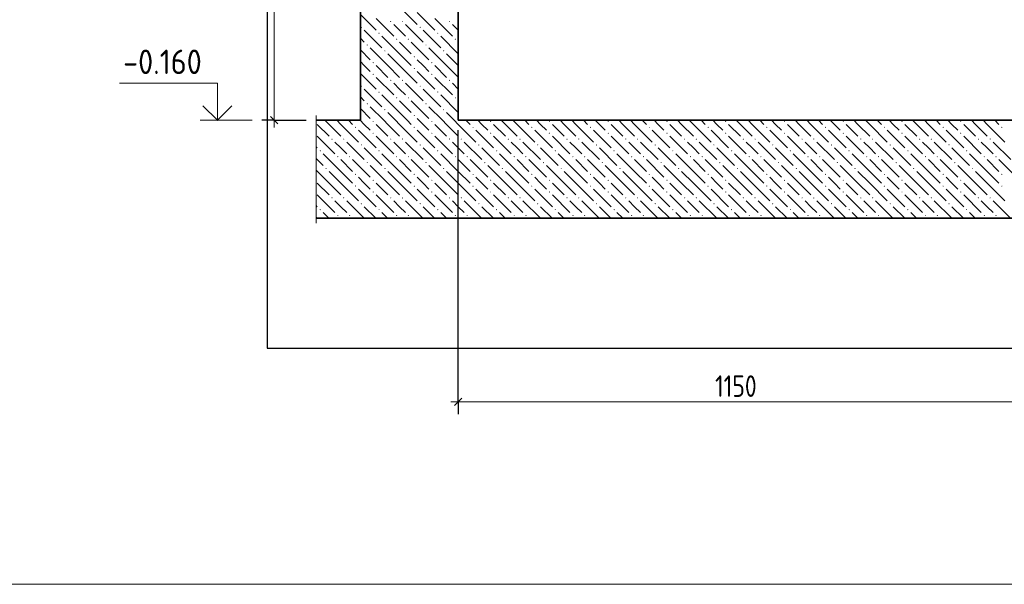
# Model space of a CAD drawing. Header units: millimetres. Extents: x 0 to 21000, y -5 to 14850.
# Tile 6 of 18: x 8429 to 13456, y 6187 to 9068. Entities that reach past the tile are written whole.
import ezdxf

# ---------------------------------------------------------------- set-up
doc = ezdxf.new("R2010")
doc.units = ezdxf.units.MM
doc.layers.add('Standard', color=7, linetype='Continuous', lineweight=25)
doc.layers.add('Размерная линия_ общее', color=7, linetype='Continuous', lineweight=13)
doc.layers.add('ЖБ Перекрытие верхний уровень', color=7, linetype='Continuous', lineweight=25, true_color=0xe0e0ff)
doc.layers.add('ЖБ Стена верхний уровень', color=7, linetype='Continuous', lineweight=25, true_color=0x006e00)
doc.layers.add('Размерная выноска', color=7, linetype='Continuous')
doc.styles.add('ISOCPEUR', font='txt')

msp = doc.modelspace()

# ---------------------------------------------------------------- hatches: boundary and pattern name
at = {"layer": 'ЖБ Перекрытие верхний уровень', "linetype": 'Continuous', "lineweight": 18, "transparency": 33554687}
for points in [[(10230.1, 8548.7), (10233.3, 8551.9), (10236.6, 8548.7), (10233.3, 8545.4)], [(10530.1, 8548.7), (10533.3, 8551.9), (10536.6, 8548.7), (10533.3, 8545.4)], [(10830.1, 8548.7), (10833.3, 8551.9), (10836.6, 8548.7), (10833.3, 8545.4)], [(11130.1, 8548.7), (11133.3, 8551.9), (11136.6, 8548.7), (11133.3, 8545.4)], [(11430.1, 8548.7), (11433.3, 8551.9), (11436.6, 8548.7), (11433.3, 8545.4)], [(11730.1, 8548.7), (11733.3, 8551.9), (11736.6, 8548.7), (11733.3, 8545.4)], [(12030.1, 8548.7), (12033.3, 8551.9), (12036.6, 8548.7), (12033.3, 8545.4)], [(12330.1, 8548.7), (12333.3, 8551.9), (12336.6, 8548.7), (12333.3, 8545.4)], [(12630.1, 8548.7), (12633.3, 8551.9), (12636.6, 8548.7), (12633.3, 8545.4)], [(12930.1, 8548.7), (12933.3, 8551.9), (12936.6, 8548.7), (12933.3, 8545.4)], [(13230.1, 8548.7), (13233.3, 8551.9), (13236.6, 8548.7), (13233.3, 8545.4)], [(10140.1, 8518.7), (10143.3, 8521.9), (10146.6, 8518.7), (10143.3, 8515.4)], [(10440.1, 8518.7), (10443.3, 8521.9), (10446.6, 8518.7), (10443.3, 8515.4)], [(10740.1, 8518.7), (10743.3, 8521.9), (10746.6, 8518.7), (10743.3, 8515.4)], [(11040.1, 8518.7), (11043.3, 8521.9), (11046.6, 8518.7), (11043.3, 8515.4)], [(11340.1, 8518.7), (11343.3, 8521.9), (11346.6, 8518.7), (11343.3, 8515.4)], [(11640.1, 8518.7), (11643.3, 8521.9), (11646.6, 8518.7), (11643.3, 8515.4)], [(11940.1, 8518.7), (11943.3, 8521.9), (11946.6, 8518.7), (11943.3, 8515.4)], [(12240.1, 8518.7), (12243.3, 8521.9), (12246.6, 8518.7), (12243.3, 8515.4)], [(12540.1, 8518.7), (12543.3, 8521.9), (12546.6, 8518.7), (12543.3, 8515.4)], [(12840.1, 8518.7), (12843.3, 8521.9), (12846.6, 8518.7), (12843.3, 8515.4)], [(13140.1, 8518.7), (13143.3, 8521.9), (13146.6, 8518.7), (13143.3, 8515.4)], [(13440.1, 8518.7), (13443.3, 8521.9), (13446.6, 8518.7), (13443.3, 8515.4)], [(10020.1, 8458.7), (10023.3, 8461.9), (10026.6, 8458.7), (10023.3, 8455.4)], [(10080.1, 8458.7), (10083.3, 8461.9), (10086.6, 8458.7), (10083.3, 8455.4)], [(10230.1, 8488.7), (10233.3, 8491.9), (10236.6, 8488.7), (10233.3, 8485.4)], [(10320.1, 8458.7), (10323.3, 8461.9), (10326.6, 8458.7), (10323.3, 8455.4)], [(10380.1, 8458.7), (10383.3, 8461.9), (10386.6, 8458.7), (10383.3, 8455.4)], [(10530.1, 8488.7), (10533.3, 8491.9), (10536.6, 8488.7), (10533.3, 8485.4)], [(10620.1, 8458.7), (10623.3, 8461.9), (10626.6, 8458.7), (10623.3, 8455.4)], [(10680.1, 8458.7), (10683.3, 8461.9), (10686.6, 8458.7), (10683.3, 8455.4)], [(10830.1, 8488.7), (10833.3, 8491.9), (10836.6, 8488.7), (10833.3, 8485.4)], [(10920.1, 8458.7), (10923.3, 8461.9), (10926.6, 8458.7), (10923.3, 8455.4)], [(10980.1, 8458.7), (10983.3, 8461.9), (10986.6, 8458.7), (10983.3, 8455.4)], [(11130.1, 8488.7), (11133.3, 8491.9), (11136.6, 8488.7), (11133.3, 8485.4)], [(11220.1, 8458.7), (11223.3, 8461.9), (11226.6, 8458.7), (11223.3, 8455.4)], [(11280.1, 8458.7), (11283.3, 8461.9), (11286.6, 8458.7), (11283.3, 8455.4)], [(11430.1, 8488.7), (11433.3, 8491.9), (11436.6, 8488.7), (11433.3, 8485.4)], [(11520.1, 8458.7), (11523.3, 8461.9), (11526.6, 8458.7), (11523.3, 8455.4)], [(11580.1, 8458.7), (11583.3, 8461.9), (11586.6, 8458.7), (11583.3, 8455.4)], [(11730.1, 8488.7), (11733.3, 8491.9), (11736.6, 8488.7), (11733.3, 8485.4)], [(11820.1, 8458.7), (11823.3, 8461.9), (11826.6, 8458.7), (11823.3, 8455.4)], [(11880.1, 8458.7), (11883.3, 8461.9), (11886.6, 8458.7), (11883.3, 8455.4)], [(12030.1, 8488.7), (12033.3, 8491.9), (12036.6, 8488.7), (12033.3, 8485.4)], [(12120.1, 8458.7), (12123.3, 8461.9), (12126.6, 8458.7), (12123.3, 8455.4)], [(12180.1, 8458.7), (12183.3, 8461.9), (12186.6, 8458.7), (12183.3, 8455.4)], [(12330.1, 8488.7), (12333.3, 8491.9), (12336.6, 8488.7), (12333.3, 8485.4)], [(12420.1, 8458.7), (12423.3, 8461.9), (12426.6, 8458.7), (12423.3, 8455.4)], [(12480.1, 8458.7), (12483.3, 8461.9), (12486.6, 8458.7), (12483.3, 8455.4)], [(12630.1, 8488.7), (12633.3, 8491.9), (12636.6, 8488.7), (12633.3, 8485.4)], [(12720.1, 8458.7), (12723.3, 8461.9), (12726.6, 8458.7), (12723.3, 8455.4)], [(12780.1, 8458.7), (12783.3, 8461.9), (12786.6, 8458.7), (12783.3, 8455.4)], [(12930.1, 8488.7), (12933.3, 8491.9), (12936.6, 8488.7), (12933.3, 8485.4)], [(13020.1, 8458.7), (13023.3, 8461.9), (13026.6, 8458.7), (13023.3, 8455.4)], [(13080.1, 8458.7), (13083.3, 8461.9), (13086.6, 8458.7), (13083.3, 8455.4)], [(13230.1, 8488.7), (13233.3, 8491.9), (13236.6, 8488.7), (13233.3, 8485.4)], [(13320.1, 8458.7), (13323.3, 8461.9), (13326.6, 8458.7), (13323.3, 8455.4)], [(13380.1, 8458.7), (13383.3, 8461.9), (13386.6, 8458.7), (13383.3, 8455.4)], [(9960.1, 8398.7), (9963.3, 8401.9), (9966.6, 8398.7), (9963.3, 8395.4)], [(10170.1, 8428.7), (10173.3, 8431.9), (10176.6, 8428.7), (10173.3, 8425.4)], [(10260.1, 8398.7), (10263.3, 8401.9), (10266.6, 8398.7), (10263.3, 8395.4)], [(10470.1, 8428.7), (10473.3, 8431.9), (10476.6, 8428.7), (10473.3, 8425.4)], [(10560.1, 8398.7), (10563.3, 8401.9), (10566.6, 8398.7), (10563.3, 8395.4)], [(10770.1, 8428.7), (10773.3, 8431.9), (10776.6, 8428.7), (10773.3, 8425.4)], [(10860.1, 8398.7), (10863.3, 8401.9), (10866.6, 8398.7), (10863.3, 8395.4)], [(11070.1, 8428.7), (11073.3, 8431.9), (11076.6, 8428.7), (11073.3, 8425.4)], [(11160.1, 8398.7), (11163.3, 8401.9), (11166.6, 8398.7), (11163.3, 8395.4)], [(11370.1, 8428.7), (11373.3, 8431.9), (11376.6, 8428.7), (11373.3, 8425.4)], [(11460.1, 8398.7), (11463.3, 8401.9), (11466.6, 8398.7), (11463.3, 8395.4)], [(11670.1, 8428.7), (11673.3, 8431.9), (11676.6, 8428.7), (11673.3, 8425.4)], [(11760.1, 8398.7), (11763.3, 8401.9), (11766.6, 8398.7), (11763.3, 8395.4)], [(11970.1, 8428.7), (11973.3, 8431.9), (11976.6, 8428.7), (11973.3, 8425.4)], [(12060.1, 8398.7), (12063.3, 8401.9), (12066.6, 8398.7), (12063.3, 8395.4)], [(12270.1, 8428.7), (12273.3, 8431.9), (12276.6, 8428.7), (12273.3, 8425.4)], [(12360.1, 8398.7), (12363.3, 8401.9), (12366.6, 8398.7), (12363.3, 8395.4)], [(12570.1, 8428.7), (12573.3, 8431.9), (12576.6, 8428.7), (12573.3, 8425.4)], [(12660.1, 8398.7), (12663.3, 8401.9), (12666.6, 8398.7), (12663.3, 8395.4)], [(12870.1, 8428.7), (12873.3, 8431.9), (12876.6, 8428.7), (12873.3, 8425.4)], [(12960.1, 8398.7), (12963.3, 8401.9), (12966.6, 8398.7), (12963.3, 8395.4)], [(13170.1, 8428.7), (13173.3, 8431.9), (13176.6, 8428.7), (13173.3, 8425.4)], [(13260.1, 8398.7), (13263.3, 8401.9), (13266.6, 8398.7), (13263.3, 8395.4)], [(10050.1, 8368.7), (10053.3, 8371.9), (10056.6, 8368.7), (10053.3, 8365.4)], [(10110.1, 8368.7), (10113.3, 8371.9), (10116.6, 8368.7), (10113.3, 8365.4)], [(10350.1, 8368.7), (10353.3, 8371.9), (10356.6, 8368.7), (10353.3, 8365.4)], [(10410.1, 8368.7), (10413.3, 8371.9), (10416.6, 8368.7), (10413.3, 8365.4)], [(10650.1, 8368.7), (10653.3, 8371.9), (10656.6, 8368.7), (10653.3, 8365.4)], [(10710.1, 8368.7), (10713.3, 8371.9), (10716.6, 8368.7), (10713.3, 8365.4)], [(10950.1, 8368.7), (10953.3, 8371.9), (10956.6, 8368.7), (10953.3, 8365.4)], [(11010.1, 8368.7), (11013.3, 8371.9), (11016.6, 8368.7), (11013.3, 8365.4)], [(11250.1, 8368.7), (11253.3, 8371.9), (11256.6, 8368.7), (11253.3, 8365.4)], [(11310.1, 8368.7), (11313.3, 8371.9), (11316.6, 8368.7), (11313.3, 8365.4)], [(11550.1, 8368.7), (11553.3, 8371.9), (11556.6, 8368.7), (11553.3, 8365.4)], [(11610.1, 8368.7), (11613.3, 8371.9), (11616.6, 8368.7), (11613.3, 8365.4)], [(11850.1, 8368.7), (11853.3, 8371.9), (11856.6, 8368.7), (11853.3, 8365.4)], [(11910.1, 8368.7), (11913.3, 8371.9), (11916.6, 8368.7), (11913.3, 8365.4)], [(12150.1, 8368.7), (12153.3, 8371.9), (12156.6, 8368.7), (12153.3, 8365.4)], [(12210.1, 8368.7), (12213.3, 8371.9), (12216.6, 8368.7), (12213.3, 8365.4)], [(12450.1, 8368.7), (12453.3, 8371.9), (12456.6, 8368.7), (12453.3, 8365.4)], [(12510.1, 8368.7), (12513.3, 8371.9), (12516.6, 8368.7), (12513.3, 8365.4)], [(12750.1, 8368.7), (12753.3, 8371.9), (12756.6, 8368.7), (12753.3, 8365.4)], [(12810.1, 8368.7), (12813.3, 8371.9), (12816.6, 8368.7), (12813.3, 8365.4)], [(13050.1, 8368.7), (13053.3, 8371.9), (13056.6, 8368.7), (13053.3, 8365.4)], [(13110.1, 8368.7), (13113.3, 8371.9), (13116.6, 8368.7), (13113.3, 8365.4)], [(13350.1, 8368.7), (13353.3, 8371.9), (13356.6, 8368.7), (13353.3, 8365.4)], [(13410.1, 8368.7), (13413.3, 8371.9), (13416.6, 8368.7), (13413.3, 8365.4)], [(9990.1, 8308.7), (9993.3, 8311.9), (9996.6, 8308.7), (9993.3, 8305.4)], [(10200.1, 8338.7), (10203.3, 8341.9), (10206.6, 8338.7), (10203.3, 8335.4)], [(10290.1, 8308.7), (10293.3, 8311.9), (10296.6, 8308.7), (10293.3, 8305.4)], [(10500.1, 8338.7), (10503.3, 8341.9), (10506.6, 8338.7), (10503.3, 8335.4)], [(10590.1, 8308.7), (10593.3, 8311.9), (10596.6, 8308.7), (10593.3, 8305.4)], [(10800.1, 8338.7), (10803.3, 8341.9), (10806.6, 8338.7), (10803.3, 8335.4)], [(10890.1, 8308.7), (10893.3, 8311.9), (10896.6, 8308.7), (10893.3, 8305.4)], [(11100.1, 8338.7), (11103.3, 8341.9), (11106.6, 8338.7), (11103.3, 8335.4)], [(11190.1, 8308.7), (11193.3, 8311.9), (11196.6, 8308.7), (11193.3, 8305.4)], [(11400.1, 8338.7), (11403.3, 8341.9), (11406.6, 8338.7), (11403.3, 8335.4)], [(11490.1, 8308.7), (11493.3, 8311.9), (11496.6, 8308.7), (11493.3, 8305.4)], [(11700.1, 8338.7), (11703.3, 8341.9), (11706.6, 8338.7), (11703.3, 8335.4)], [(11790.1, 8308.7), (11793.3, 8311.9), (11796.6, 8308.7), (11793.3, 8305.4)], [(12000.1, 8338.7), (12003.3, 8341.9), (12006.6, 8338.7), (12003.3, 8335.4)], [(12090.1, 8308.7), (12093.3, 8311.9), (12096.6, 8308.7), (12093.3, 8305.4)], [(12300.1, 8338.7), (12303.3, 8341.9), (12306.6, 8338.7), (12303.3, 8335.4)], [(12390.1, 8308.7), (12393.3, 8311.9), (12396.6, 8308.7), (12393.3, 8305.4)], [(12600.1, 8338.7), (12603.3, 8341.9), (12606.6, 8338.7), (12603.3, 8335.4)], [(12690.1, 8308.7), (12693.3, 8311.9), (12696.6, 8308.7), (12693.3, 8305.4)], [(12900.1, 8338.7), (12903.3, 8341.9), (12906.6, 8338.7), (12903.3, 8335.4)], [(12990.1, 8308.7), (12993.3, 8311.9), (12996.6, 8308.7), (12993.3, 8305.4)], [(13200.1, 8338.7), (13203.3, 8341.9), (13206.6, 8338.7), (13203.3, 8335.4)], [(13290.1, 8308.7), (13293.3, 8311.9), (13296.6, 8308.7), (13293.3, 8305.4)], [(10140.1, 8278.7), (10143.3, 8281.9), (10146.6, 8278.7), (10143.3, 8275.4)], [(10230.1, 8248.7), (10233.3, 8251.9), (10236.6, 8248.7), (10233.3, 8245.4)], [(10440.1, 8278.7), (10443.3, 8281.9), (10446.6, 8278.7), (10443.3, 8275.4)], [(10530.1, 8248.7), (10533.3, 8251.9), (10536.6, 8248.7), (10533.3, 8245.4)], [(10740.1, 8278.7), (10743.3, 8281.9), (10746.6, 8278.7), (10743.3, 8275.4)], [(10830.1, 8248.7), (10833.3, 8251.9), (10836.6, 8248.7), (10833.3, 8245.4)], [(11040.1, 8278.7), (11043.3, 8281.9), (11046.6, 8278.7), (11043.3, 8275.4)], [(11130.1, 8248.7), (11133.3, 8251.9), (11136.6, 8248.7), (11133.3, 8245.4)], [(11340.1, 8278.7), (11343.3, 8281.9), (11346.6, 8278.7), (11343.3, 8275.4)], [(11430.1, 8248.7), (11433.3, 8251.9), (11436.6, 8248.7), (11433.3, 8245.4)], [(11640.1, 8278.7), (11643.3, 8281.9), (11646.6, 8278.7), (11643.3, 8275.4)], [(11730.1, 8248.7), (11733.3, 8251.9), (11736.6, 8248.7), (11733.3, 8245.4)], [(11940.1, 8278.7), (11943.3, 8281.9), (11946.6, 8278.7), (11943.3, 8275.4)], [(12030.1, 8248.7), (12033.3, 8251.9), (12036.6, 8248.7), (12033.3, 8245.4)], [(12240.1, 8278.7), (12243.3, 8281.9), (12246.6, 8278.7), (12243.3, 8275.4)], [(12330.1, 8248.7), (12333.3, 8251.9), (12336.6, 8248.7), (12333.3, 8245.4)], [(12540.1, 8278.7), (12543.3, 8281.9), (12546.6, 8278.7), (12543.3, 8275.4)], [(12630.1, 8248.7), (12633.3, 8251.9), (12636.6, 8248.7), (12633.3, 8245.4)], [(12840.1, 8278.7), (12843.3, 8281.9), (12846.6, 8278.7), (12843.3, 8275.4)], [(12930.1, 8248.7), (12933.3, 8251.9), (12936.6, 8248.7), (12933.3, 8245.4)], [(13140.1, 8278.7), (13143.3, 8281.9), (13146.6, 8278.7), (13143.3, 8275.4)], [(13230.1, 8248.7), (13233.3, 8251.9), (13236.6, 8248.7), (13233.3, 8245.4)], [(13440.1, 8278.7), (13443.3, 8281.9), (13446.6, 8278.7), (13443.3, 8275.4)], [(10140.1, 8218.7), (10143.3, 8221.9), (10146.6, 8218.7), (10143.3, 8215.4)], [(10440.1, 8218.7), (10443.3, 8221.9), (10446.6, 8218.7), (10443.3, 8215.4)], [(10740.1, 8218.7), (10743.3, 8221.9), (10746.6, 8218.7), (10743.3, 8215.4)], [(11040.1, 8218.7), (11043.3, 8221.9), (11046.6, 8218.7), (11043.3, 8215.4)], [(11340.1, 8218.7), (11343.3, 8221.9), (11346.6, 8218.7), (11343.3, 8215.4)], [(11640.1, 8218.7), (11643.3, 8221.9), (11646.6, 8218.7), (11643.3, 8215.4)], [(11940.1, 8218.7), (11943.3, 8221.9), (11946.6, 8218.7), (11943.3, 8215.4)], [(12240.1, 8218.7), (12243.3, 8221.9), (12246.6, 8218.7), (12243.3, 8215.4)], [(12540.1, 8218.7), (12543.3, 8221.9), (12546.6, 8218.7), (12543.3, 8215.4)], [(12840.1, 8218.7), (12843.3, 8221.9), (12846.6, 8218.7), (12843.3, 8215.4)], [(13140.1, 8218.7), (13143.3, 8221.9), (13146.6, 8218.7), (13143.3, 8215.4)], [(13440.1, 8218.7), (13443.3, 8221.9), (13446.6, 8218.7), (13443.3, 8215.4)], [(10020.1, 8158.7), (10023.3, 8161.9), (10026.6, 8158.7), (10023.3, 8155.4)], [(10080.1, 8158.7), (10083.3, 8161.9), (10086.6, 8158.7), (10083.3, 8155.4)], [(10230.1, 8188.7), (10233.3, 8191.9), (10236.6, 8188.7), (10233.3, 8185.4)], [(10320.1, 8158.7), (10323.3, 8161.9), (10326.6, 8158.7), (10323.3, 8155.4)], [(10380.1, 8158.7), (10383.3, 8161.9), (10386.6, 8158.7), (10383.3, 8155.4)], [(10530.1, 8188.7), (10533.3, 8191.9), (10536.6, 8188.7), (10533.3, 8185.4)], [(10620.1, 8158.7), (10623.3, 8161.9), (10626.6, 8158.7), (10623.3, 8155.4)], [(10680.1, 8158.7), (10683.3, 8161.9), (10686.6, 8158.7), (10683.3, 8155.4)], [(10830.1, 8188.7), (10833.3, 8191.9), (10836.6, 8188.7), (10833.3, 8185.4)], [(10920.1, 8158.7), (10923.3, 8161.9), (10926.6, 8158.7), (10923.3, 8155.4)], [(10980.1, 8158.7), (10983.3, 8161.9), (10986.6, 8158.7), (10983.3, 8155.4)], [(11130.1, 8188.7), (11133.3, 8191.9), (11136.6, 8188.7), (11133.3, 8185.4)], [(11220.1, 8158.7), (11223.3, 8161.9), (11226.6, 8158.7), (11223.3, 8155.4)], [(11280.1, 8158.7), (11283.3, 8161.9), (11286.6, 8158.7), (11283.3, 8155.4)], [(11430.1, 8188.7), (11433.3, 8191.9), (11436.6, 8188.7), (11433.3, 8185.4)], [(11520.1, 8158.7), (11523.3, 8161.9), (11526.6, 8158.7), (11523.3, 8155.4)], [(11580.1, 8158.7), (11583.3, 8161.9), (11586.6, 8158.7), (11583.3, 8155.4)], [(11730.1, 8188.7), (11733.3, 8191.9), (11736.6, 8188.7), (11733.3, 8185.4)], [(11820.1, 8158.7), (11823.3, 8161.9), (11826.6, 8158.7), (11823.3, 8155.4)], [(11880.1, 8158.7), (11883.3, 8161.9), (11886.6, 8158.7), (11883.3, 8155.4)], [(12030.1, 8188.7), (12033.3, 8191.9), (12036.6, 8188.7), (12033.3, 8185.4)], [(12120.1, 8158.7), (12123.3, 8161.9), (12126.6, 8158.7), (12123.3, 8155.4)], [(12180.1, 8158.7), (12183.3, 8161.9), (12186.6, 8158.7), (12183.3, 8155.4)], [(12330.1, 8188.7), (12333.3, 8191.9), (12336.6, 8188.7), (12333.3, 8185.4)], [(12420.1, 8158.7), (12423.3, 8161.9), (12426.6, 8158.7), (12423.3, 8155.4)], [(12480.1, 8158.7), (12483.3, 8161.9), (12486.6, 8158.7), (12483.3, 8155.4)], [(12630.1, 8188.7), (12633.3, 8191.9), (12636.6, 8188.7), (12633.3, 8185.4)], [(12720.1, 8158.7), (12723.3, 8161.9), (12726.6, 8158.7), (12723.3, 8155.4)], [(12780.1, 8158.7), (12783.3, 8161.9), (12786.6, 8158.7), (12783.3, 8155.4)], [(12930.1, 8188.7), (12933.3, 8191.9), (12936.6, 8188.7), (12933.3, 8185.4)], [(13020.1, 8158.7), (13023.3, 8161.9), (13026.6, 8158.7), (13023.3, 8155.4)], [(13080.1, 8158.7), (13083.3, 8161.9), (13086.6, 8158.7), (13083.3, 8155.4)], [(13230.1, 8188.7), (13233.3, 8191.9), (13236.6, 8188.7), (13233.3, 8185.4)], [(13320.1, 8158.7), (13323.3, 8161.9), (13326.6, 8158.7), (13323.3, 8155.4)], [(13380.1, 8158.7), (13383.3, 8161.9), (13386.6, 8158.7), (13383.3, 8155.4)], [(9960.1, 8098.7), (9963.3, 8101.9), (9966.6, 8098.7), (9963.3, 8095.4)], [(10170.1, 8128.7), (10173.3, 8131.9), (10176.6, 8128.7), (10173.3, 8125.4)], [(10260.1, 8098.7), (10263.3, 8101.9), (10266.6, 8098.7), (10263.3, 8095.4)], [(10470.1, 8128.7), (10473.3, 8131.9), (10476.6, 8128.7), (10473.3, 8125.4)], [(10560.1, 8098.7), (10563.3, 8101.9), (10566.6, 8098.7), (10563.3, 8095.4)], [(10770.1, 8128.7), (10773.3, 8131.9), (10776.6, 8128.7), (10773.3, 8125.4)], [(10860.1, 8098.7), (10863.3, 8101.9), (10866.6, 8098.7), (10863.3, 8095.4)], [(11070.1, 8128.7), (11073.3, 8131.9), (11076.6, 8128.7), (11073.3, 8125.4)], [(11160.1, 8098.7), (11163.3, 8101.9), (11166.6, 8098.7), (11163.3, 8095.4)], [(11370.1, 8128.7), (11373.3, 8131.9), (11376.6, 8128.7), (11373.3, 8125.4)], [(11460.1, 8098.7), (11463.3, 8101.9), (11466.6, 8098.7), (11463.3, 8095.4)], [(11670.1, 8128.7), (11673.3, 8131.9), (11676.6, 8128.7), (11673.3, 8125.4)], [(11760.1, 8098.7), (11763.3, 8101.9), (11766.6, 8098.7), (11763.3, 8095.4)], [(11970.1, 8128.7), (11973.3, 8131.9), (11976.6, 8128.7), (11973.3, 8125.4)], [(12060.1, 8098.7), (12063.3, 8101.9), (12066.6, 8098.7), (12063.3, 8095.4)], [(12270.1, 8128.7), (12273.3, 8131.9), (12276.6, 8128.7), (12273.3, 8125.4)], [(12360.1, 8098.7), (12363.3, 8101.9), (12366.6, 8098.7), (12363.3, 8095.4)], [(12570.1, 8128.7), (12573.3, 8131.9), (12576.6, 8128.7), (12573.3, 8125.4)], [(12660.1, 8098.7), (12663.3, 8101.9), (12666.6, 8098.7), (12663.3, 8095.4)], [(12870.1, 8128.7), (12873.3, 8131.9), (12876.6, 8128.7), (12873.3, 8125.4)], [(12960.1, 8098.7), (12963.3, 8101.9), (12966.6, 8098.7), (12963.3, 8095.4)], [(13170.1, 8128.7), (13173.3, 8131.9), (13176.6, 8128.7), (13173.3, 8125.4)], [(13260.1, 8098.7), (13263.3, 8101.9), (13266.6, 8098.7), (13263.3, 8095.4)], [(10050.1, 8068.7), (10053.3, 8071.9), (10056.6, 8068.7), (10053.3, 8065.4)], [(10110.1, 8068.7), (10113.3, 8071.9), (10116.6, 8068.7), (10113.3, 8065.4)], [(10350.1, 8068.7), (10353.3, 8071.9), (10356.6, 8068.7), (10353.3, 8065.4)], [(10410.1, 8068.7), (10413.3, 8071.9), (10416.6, 8068.7), (10413.3, 8065.4)], [(10650.1, 8068.7), (10653.3, 8071.9), (10656.6, 8068.7), (10653.3, 8065.4)], [(10710.1, 8068.7), (10713.3, 8071.9), (10716.6, 8068.7), (10713.3, 8065.4)], [(10950.1, 8068.7), (10953.3, 8071.9), (10956.6, 8068.7), (10953.3, 8065.4)], [(11010.1, 8068.7), (11013.3, 8071.9), (11016.6, 8068.7), (11013.3, 8065.4)], [(11250.1, 8068.7), (11253.3, 8071.9), (11256.6, 8068.7), (11253.3, 8065.4)], [(11310.1, 8068.7), (11313.3, 8071.9), (11316.6, 8068.7), (11313.3, 8065.4)], [(11550.1, 8068.7), (11553.3, 8071.9), (11556.6, 8068.7), (11553.3, 8065.4)], [(11610.1, 8068.7), (11613.3, 8071.9), (11616.6, 8068.7), (11613.3, 8065.4)], [(11850.1, 8068.7), (11853.3, 8071.9), (11856.6, 8068.7), (11853.3, 8065.4)], [(11910.1, 8068.7), (11913.3, 8071.9), (11916.6, 8068.7), (11913.3, 8065.4)], [(12150.1, 8068.7), (12153.3, 8071.9), (12156.6, 8068.7), (12153.3, 8065.4)], [(12210.1, 8068.7), (12213.3, 8071.9), (12216.6, 8068.7), (12213.3, 8065.4)], [(12450.1, 8068.7), (12453.3, 8071.9), (12456.6, 8068.7), (12453.3, 8065.4)], [(12510.1, 8068.7), (12513.3, 8071.9), (12516.6, 8068.7), (12513.3, 8065.4)], [(12750.1, 8068.7), (12753.3, 8071.9), (12756.6, 8068.7), (12753.3, 8065.4)], [(12810.1, 8068.7), (12813.3, 8071.9), (12816.6, 8068.7), (12813.3, 8065.4)], [(13050.1, 8068.7), (13053.3, 8071.9), (13056.6, 8068.7), (13053.3, 8065.4)], [(13110.1, 8068.7), (13113.3, 8071.9), (13116.6, 8068.7), (13113.3, 8065.4)], [(13350.1, 8068.7), (13353.3, 8071.9), (13356.6, 8068.7), (13353.3, 8065.4)], [(13410.1, 8068.7), (13413.3, 8071.9), (13416.6, 8068.7), (13413.3, 8065.4)]]:
    msp.add_hatch(color=7, dxfattribs=at).paths.add_polyline_path(points, flags=16)
at = {"layer": 'ЖБ Стена верхний уровень', "linetype": 'Continuous', "lineweight": 18, "transparency": 33554687}
for points in [[(10320.1, 9058.7), (10323.3, 9061.9), (10326.6, 9058.7), (10323.3, 9055.4)], [(10380.1, 9058.7), (10383.3, 9061.9), (10386.6, 9058.7), (10383.3, 9055.4)], [(10620.1, 9058.7), (10623.3, 9061.9), (10626.6, 9058.7), (10623.3, 9055.4)], [(10170.1, 9028.7), (10173.3, 9031.9), (10176.6, 9028.7), (10173.3, 9025.4)], [(10260.1, 8998.7), (10263.3, 9001.9), (10266.6, 8998.7), (10263.3, 8995.4)], [(10470.1, 9028.7), (10473.3, 9031.9), (10476.6, 9028.7), (10473.3, 9025.4)], [(10560.1, 8998.7), (10563.3, 9001.9), (10566.6, 8998.7), (10563.3, 8995.4)], [(10350.1, 8968.7), (10353.3, 8971.9), (10356.6, 8968.7), (10353.3, 8965.4)], [(10410.1, 8968.7), (10413.3, 8971.9), (10416.6, 8968.7), (10413.3, 8965.4)], [(10650.1, 8968.7), (10653.3, 8971.9), (10656.6, 8968.7), (10653.3, 8965.4)], [(10200.1, 8938.7), (10203.3, 8941.9), (10206.6, 8938.7), (10203.3, 8935.4)], [(10290.1, 8908.7), (10293.3, 8911.9), (10296.6, 8908.7), (10293.3, 8905.4)], [(10500.1, 8938.7), (10503.3, 8941.9), (10506.6, 8938.7), (10503.3, 8935.4)], [(10590.1, 8908.7), (10593.3, 8911.9), (10596.6, 8908.7), (10593.3, 8905.4)], [(10230.1, 8848.7), (10233.3, 8851.9), (10236.6, 8848.7), (10233.3, 8845.4)], [(10440.1, 8878.7), (10443.3, 8881.9), (10446.6, 8878.7), (10443.3, 8875.4)], [(10530.1, 8848.7), (10533.3, 8851.9), (10536.6, 8848.7), (10533.3, 8845.4)], [(10440.1, 8818.7), (10443.3, 8821.9), (10446.6, 8818.7), (10443.3, 8815.4)], [(10230.1, 8788.7), (10233.3, 8791.9), (10236.6, 8788.7), (10233.3, 8785.4)], [(10320.1, 8758.7), (10323.3, 8761.9), (10326.6, 8758.7), (10323.3, 8755.4)], [(10380.1, 8758.7), (10383.3, 8761.9), (10386.6, 8758.7), (10383.3, 8755.4)], [(10530.1, 8788.7), (10533.3, 8791.9), (10536.6, 8788.7), (10533.3, 8785.4)], [(10620.1, 8758.7), (10623.3, 8761.9), (10626.6, 8758.7), (10623.3, 8755.4)], [(10170.1, 8728.7), (10173.3, 8731.9), (10176.6, 8728.7), (10173.3, 8725.4)], [(10260.1, 8698.7), (10263.3, 8701.9), (10266.6, 8698.7), (10263.3, 8695.4)], [(10470.1, 8728.7), (10473.3, 8731.9), (10476.6, 8728.7), (10473.3, 8725.4)], [(10560.1, 8698.7), (10563.3, 8701.9), (10566.6, 8698.7), (10563.3, 8695.4)], [(10350.1, 8668.7), (10353.3, 8671.9), (10356.6, 8668.7), (10353.3, 8665.4)], [(10410.1, 8668.7), (10413.3, 8671.9), (10416.6, 8668.7), (10413.3, 8665.4)], [(10650.1, 8668.7), (10653.3, 8671.9), (10656.6, 8668.7), (10653.3, 8665.4)], [(10200.1, 8638.7), (10203.3, 8641.9), (10206.6, 8638.7), (10203.3, 8635.4)], [(10290.1, 8608.7), (10293.3, 8611.9), (10296.6, 8608.7), (10293.3, 8605.4)], [(10500.1, 8638.7), (10503.3, 8641.9), (10506.6, 8638.7), (10503.3, 8635.4)], [(10590.1, 8608.7), (10593.3, 8611.9), (10596.6, 8608.7), (10593.3, 8605.4)], [(10440.1, 8578.7), (10443.3, 8581.9), (10446.6, 8578.7), (10443.3, 8575.4)]]:
    msp.add_hatch(color=7, dxfattribs=at).paths.add_polyline_path(points, flags=16)

# ---------------------------------------------------------------- linework, layer by layer
at = {"layer": 'Standard', "color": 7, "linetype": 'Continuous', "lineweight": 13, "transparency": 33554687}
msp.add_line((9615.9, 8554.5), (9350.9, 8554.5), dxfattribs=at)
for points in [[(20713.3, 14601.7), (7749.4, 14601.7), (7749.4, 6187.1), (20713.3, 6187.1), (20713.3, 14601.7)], [(9438.1, 8554.5), (9438.1, 8744.5), (8938.1, 8744.5)]]:
    msp.add_lwpolyline(points, dxfattribs=at)
at = {"layer": 'Standard', "color": 254, "linetype": 'Continuous', "lineweight": 25, "true_color": 0xc4c4ff, "transparency": 33554687}
msp.add_lwpolyline([(9692.1, 7392), (20423.8, 7392), (20423.8, 12433.9), (9692.1, 12433.9), (9692.1, 7392)], dxfattribs=at)
at = {"layer": 'Standard', "color": 7, "linetype": 'Continuous', "lineweight": 35, "transparency": 33554687}
msp.add_lwpolyline([(9512.3, 8628.8), (9438.1, 8554.5), (9363.8, 8628.8)], dxfattribs=at)
at = {"layer": 'ЖБ Перекрытие верхний уровень', "color": 7, "linetype": 'Continuous', "lineweight": 35, "transparency": 33554687}
for p, q in [((10168, 8554.5), (9942.1, 8554.5)), ((14418, 8554.5), (10668, 8554.5)), ((9942.1, 8054.5), (14418, 8054.5))]:
    msp.add_line(p, q, dxfattribs=at)
at = {"layer": 'ЖБ Перекрытие верхний уровень', "color": 9, "linetype": 'Continuous', "lineweight": 18, "true_color": 0xc7c7c7, "transparency": 33554687}
for p, q in [((10008.3, 8533.7), (9987.4, 8554.5)), ((10047.4, 8554.5), (10068.3, 8533.7)), ((10107.4, 8554.5), (10128.3, 8533.7)), ((10188.3, 8533.7), (10167.4, 8554.5)), ((10308.3, 8533.7), (10287.4, 8554.5)), ((10347.4, 8554.5), (10368.3, 8533.7)), ((10407.4, 8554.5), (10428.3, 8533.7)), ((10488.3, 8533.7), (10467.4, 8554.5)), ((10608.3, 8533.7), (10587.4, 8554.5)), ((10647.4, 8554.5), (10668.3, 8533.7)), ((10707.4, 8554.5), (10728.3, 8533.7)), ((10788.3, 8533.7), (10767.4, 8554.5)), ((10908.3, 8533.7), (10887.4, 8554.5)), ((10947.4, 8554.5), (10968.3, 8533.7)), ((11007.4, 8554.5), (11028.3, 8533.7)), ((11088.3, 8533.7), (11067.4, 8554.5)), ((11208.3, 8533.7), (11187.4, 8554.5)), ((11247.4, 8554.5), (11268.3, 8533.7)), ((11307.4, 8554.5), (11328.3, 8533.7)), ((11388.3, 8533.7), (11367.4, 8554.5)), ((11508.3, 8533.7), (11487.4, 8554.5)), ((11547.4, 8554.5), (11568.3, 8533.7)), ((11607.4, 8554.5), (11628.3, 8533.7)), ((11688.3, 8533.7), (11667.4, 8554.5)), ((11808.3, 8533.7), (11787.4, 8554.5)), ((11847.4, 8554.5), (11868.3, 8533.7)), ((11907.4, 8554.5), (11928.3, 8533.7)), ((11988.3, 8533.7), (11967.4, 8554.5)), ((12108.3, 8533.7), (12087.4, 8554.5)), ((12147.4, 8554.5), (12168.3, 8533.7)), ((12207.4, 8554.5), (12228.3, 8533.7)), ((12288.3, 8533.7), (12267.4, 8554.5)), ((12408.3, 8533.7), (12387.4, 8554.5)), ((12447.4, 8554.5), (12468.3, 8533.7)), ((12507.4, 8554.5), (12528.3, 8533.7)), ((12588.3, 8533.7), (12567.4, 8554.5)), ((12708.3, 8533.7), (12687.4, 8554.5)), ((12747.4, 8554.5), (12768.3, 8533.7)), ((12807.4, 8554.5), (12828.3, 8533.7)), ((12888.3, 8533.7), (12867.4, 8554.5)), ((13008.3, 8533.7), (12987.4, 8554.5)), ((13047.4, 8554.5), (13068.3, 8533.7)), ((13107.4, 8554.5), (13128.3, 8533.7)), ((13188.3, 8533.7), (13167.4, 8554.5)), ((13308.3, 8533.7), (13287.4, 8554.5)), ((13347.4, 8554.5), (13368.3, 8533.7)), ((13407.4, 8554.5), (13428.3, 8533.7)), ((9948.3, 8533.7), (10008.3, 8473.7)), ((10008.3, 8533.7), (10068.3, 8473.7)), ((10068.3, 8533.7), (10158.3, 8443.7)), ((10158.3, 8503.7), (10248.3, 8413.7)), ((10218.3, 8503.7), (10188.3, 8533.7)), ((10248.3, 8533.7), (10308.3, 8473.7)), ((10308.3, 8533.7), (10368.3, 8473.7)), ((10368.3, 8533.7), (10458.3, 8443.7)), ((10458.3, 8503.7), (10548.3, 8413.7)), ((10518.3, 8503.7), (10488.3, 8533.7)), ((10548.3, 8533.7), (10608.3, 8473.7)), ((10608.3, 8533.7), (10668.3, 8473.7)), ((10668.3, 8533.7), (10758.3, 8443.7)), ((10758.3, 8503.7), (10848.3, 8413.7)), ((10818.3, 8503.7), (10788.3, 8533.7)), ((10848.3, 8533.7), (10908.3, 8473.7)), ((10908.3, 8533.7), (10968.3, 8473.7)), ((10968.3, 8533.7), (11058.3, 8443.7)), ((11058.3, 8503.7), (11148.3, 8413.7)), ((11118.3, 8503.7), (11088.3, 8533.7)), ((11148.3, 8533.7), (11208.3, 8473.7)), ((11208.3, 8533.7), (11268.3, 8473.7)), ((11268.3, 8533.7), (11358.3, 8443.7)), ((11358.3, 8503.7), (11448.3, 8413.7)), ((11418.3, 8503.7), (11388.3, 8533.7)), ((11448.3, 8533.7), (11508.3, 8473.7)), ((11508.3, 8533.7), (11568.3, 8473.7)), ((11568.3, 8533.7), (11658.3, 8443.7)), ((11658.3, 8503.7), (11748.3, 8413.7)), ((11718.3, 8503.7), (11688.3, 8533.7)), ((11748.3, 8533.7), (11808.3, 8473.7)), ((11808.3, 8533.7), (11868.3, 8473.7)), ((11868.3, 8533.7), (11958.3, 8443.7)), ((11958.3, 8503.7), (12048.3, 8413.7)), ((12018.3, 8503.7), (11988.3, 8533.7)), ((12048.3, 8533.7), (12108.3, 8473.7)), ((12108.3, 8533.7), (12168.3, 8473.7)), ((12168.3, 8533.7), (12258.3, 8443.7)), ((12258.3, 8503.7), (12348.3, 8413.7)), ((12318.3, 8503.7), (12288.3, 8533.7)), ((12348.3, 8533.7), (12408.3, 8473.7)), ((12408.3, 8533.7), (12468.3, 8473.7)), ((12468.3, 8533.7), (12558.3, 8443.7)), ((12558.3, 8503.7), (12648.3, 8413.7)), ((12618.3, 8503.7), (12588.3, 8533.7)), ((12648.3, 8533.7), (12708.3, 8473.7)), ((12708.3, 8533.7), (12768.3, 8473.7)), ((12768.3, 8533.7), (12858.3, 8443.7)), ((12858.3, 8503.7), (12948.3, 8413.7)), ((12918.3, 8503.7), (12888.3, 8533.7)), ((12948.3, 8533.7), (13008.3, 8473.7)), ((13008.3, 8533.7), (13068.3, 8473.7)), ((13068.3, 8533.7), (13158.3, 8443.7)), ((13158.3, 8503.7), (13248.3, 8413.7)), ((13218.3, 8503.7), (13188.3, 8533.7)), ((13248.3, 8533.7), (13308.3, 8473.7)), ((13308.3, 8533.7), (13368.3, 8473.7)), ((13368.3, 8533.7), (13458.3, 8443.7)), ((9948.3, 8473.7), (10038.3, 8383.7)), ((10248.3, 8473.7), (10338.3, 8383.7)), ((10548.3, 8473.7), (10638.3, 8383.7)), ((10848.3, 8473.7), (10938.3, 8383.7)), ((11148.3, 8473.7), (11238.3, 8383.7)), ((11448.3, 8473.7), (11538.3, 8383.7)), ((11748.3, 8473.7), (11838.3, 8383.7)), ((12048.3, 8473.7), (12138.3, 8383.7)), ((12348.3, 8473.7), (12438.3, 8383.7)), ((12648.3, 8473.7), (12738.3, 8383.7)), ((12948.3, 8473.7), (13038.3, 8383.7)), ((13248.3, 8473.7), (13338.3, 8383.7)), ((9942.1, 8419.9), (9948.3, 8413.7)), ((10068.3, 8413.7), (10038.3, 8443.7)), ((10098.3, 8383.7), (10068.3, 8413.7)), ((10098.3, 8443.7), (10188.3, 8353.7)), ((10188.3, 8413.7), (10278.3, 8323.7)), ((10368.3, 8413.7), (10338.3, 8443.7)), ((10398.3, 8383.7), (10368.3, 8413.7)), ((10398.3, 8443.7), (10488.3, 8353.7)), ((10488.3, 8413.7), (10578.3, 8323.7)), ((10668.3, 8413.7), (10638.3, 8443.7)), ((10698.3, 8383.7), (10668.3, 8413.7)), ((10698.3, 8443.7), (10788.3, 8353.7)), ((10788.3, 8413.7), (10878.3, 8323.7)), ((10968.3, 8413.7), (10938.3, 8443.7)), ((10998.3, 8383.7), (10968.3, 8413.7)), ((10998.3, 8443.7), (11088.3, 8353.7)), ((11088.3, 8413.7), (11178.3, 8323.7)), ((11268.3, 8413.7), (11238.3, 8443.7)), ((11298.3, 8383.7), (11268.3, 8413.7)), ((11298.3, 8443.7), (11388.3, 8353.7)), ((11388.3, 8413.7), (11478.3, 8323.7)), ((11568.3, 8413.7), (11538.3, 8443.7)), ((11598.3, 8383.7), (11568.3, 8413.7)), ((11598.3, 8443.7), (11688.3, 8353.7)), ((11688.3, 8413.7), (11778.3, 8323.7)), ((11868.3, 8413.7), (11838.3, 8443.7)), ((11898.3, 8383.7), (11868.3, 8413.7)), ((11898.3, 8443.7), (11988.3, 8353.7)), ((11988.3, 8413.7), (12078.3, 8323.7)), ((12168.3, 8413.7), (12138.3, 8443.7)), ((12198.3, 8383.7), (12168.3, 8413.7)), ((12198.3, 8443.7), (12288.3, 8353.7)), ((12288.3, 8413.7), (12378.3, 8323.7)), ((12468.3, 8413.7), (12438.3, 8443.7)), ((12498.3, 8383.7), (12468.3, 8413.7)), ((12498.3, 8443.7), (12588.3, 8353.7)), ((12588.3, 8413.7), (12678.3, 8323.7)), ((12768.3, 8413.7), (12738.3, 8443.7)), ((12798.3, 8383.7), (12768.3, 8413.7)), ((12798.3, 8443.7), (12888.3, 8353.7)), ((12888.3, 8413.7), (12978.3, 8323.7)), ((13068.3, 8413.7), (13038.3, 8443.7)), ((13098.3, 8383.7), (13068.3, 8413.7)), ((13098.3, 8443.7), (13188.3, 8353.7)), ((13188.3, 8413.7), (13278.3, 8323.7)), ((13368.3, 8413.7), (13338.3, 8443.7)), ((13398.3, 8383.7), (13368.3, 8413.7)), ((13398.3, 8443.7), (13488.3, 8353.7)), ((9942.1, 8359.9), (9978.3, 8323.7)), ((10068.3, 8293.7), (9978.3, 8383.7)), ((10068.3, 8353.7), (10128.3, 8293.7)), ((10128.3, 8353.7), (10218.3, 8263.7)), ((10368.3, 8293.7), (10278.3, 8383.7)), ((10368.3, 8353.7), (10428.3, 8293.7)), ((10428.3, 8353.7), (10518.3, 8263.7)), ((10668.3, 8293.7), (10578.3, 8383.7)), ((10668.3, 8353.7), (10728.3, 8293.7)), ((10728.3, 8353.7), (10818.3, 8263.7)), ((10968.3, 8293.7), (10878.3, 8383.7)), ((10968.3, 8353.7), (11028.3, 8293.7)), ((11028.3, 8353.7), (11118.3, 8263.7)), ((11268.3, 8293.7), (11178.3, 8383.7)), ((11268.3, 8353.7), (11328.3, 8293.7)), ((11328.3, 8353.7), (11418.3, 8263.7)), ((11568.3, 8293.7), (11478.3, 8383.7)), ((11568.3, 8353.7), (11628.3, 8293.7)), ((11628.3, 8353.7), (11718.3, 8263.7)), ((11868.3, 8293.7), (11778.3, 8383.7)), ((11868.3, 8353.7), (11928.3, 8293.7)), ((11928.3, 8353.7), (12018.3, 8263.7)), ((12168.3, 8293.7), (12078.3, 8383.7)), ((12168.3, 8353.7), (12228.3, 8293.7)), ((12228.3, 8353.7), (12318.3, 8263.7)), ((12468.3, 8293.7), (12378.3, 8383.7)), ((12468.3, 8353.7), (12528.3, 8293.7)), ((12528.3, 8353.7), (12618.3, 8263.7)), ((12768.3, 8293.7), (12678.3, 8383.7)), ((12768.3, 8353.7), (12828.3, 8293.7)), ((12828.3, 8353.7), (12918.3, 8263.7)), ((13068.3, 8293.7), (12978.3, 8383.7)), ((13068.3, 8353.7), (13128.3, 8293.7)), ((13128.3, 8353.7), (13218.3, 8263.7)), ((13368.3, 8293.7), (13278.3, 8383.7)), ((13368.3, 8353.7), (13428.3, 8293.7)), ((13428.3, 8353.7), (13518.3, 8263.7)), ((10008.3, 8233.7), (9942.1, 8299.9)), ((10308.3, 8233.7), (10218.3, 8323.7)), ((10608.3, 8233.7), (10518.3, 8323.7)), ((10908.3, 8233.7), (10818.3, 8323.7)), ((11208.3, 8233.7), (11118.3, 8323.7)), ((11508.3, 8233.7), (11418.3, 8323.7)), ((11808.3, 8233.7), (11718.3, 8323.7)), ((12108.3, 8233.7), (12018.3, 8323.7)), ((12408.3, 8233.7), (12318.3, 8323.7)), ((12708.3, 8233.7), (12618.3, 8323.7)), ((13008.3, 8233.7), (12918.3, 8323.7)), ((13308.3, 8233.7), (13218.3, 8323.7)), ((10008.3, 8293.7), (10068.3, 8233.7)), ((10068.3, 8293.7), (10128.3, 8233.7)), ((10188.3, 8233.7), (10158.3, 8263.7)), ((10308.3, 8293.7), (10368.3, 8233.7)), ((10368.3, 8293.7), (10428.3, 8233.7)), ((10488.3, 8233.7), (10458.3, 8263.7)), ((10608.3, 8293.7), (10668.3, 8233.7)), ((10668.3, 8293.7), (10728.3, 8233.7)), ((10788.3, 8233.7), (10758.3, 8263.7)), ((10908.3, 8293.7), (10968.3, 8233.7)), ((10968.3, 8293.7), (11028.3, 8233.7)), ((11088.3, 8233.7), (11058.3, 8263.7)), ((11208.3, 8293.7), (11268.3, 8233.7)), ((11268.3, 8293.7), (11328.3, 8233.7)), ((11388.3, 8233.7), (11358.3, 8263.7)), ((11508.3, 8293.7), (11568.3, 8233.7)), ((11568.3, 8293.7), (11628.3, 8233.7)), ((11688.3, 8233.7), (11658.3, 8263.7)), ((11808.3, 8293.7), (11868.3, 8233.7)), ((11868.3, 8293.7), (11928.3, 8233.7)), ((11988.3, 8233.7), (11958.3, 8263.7)), ((12108.3, 8293.7), (12168.3, 8233.7)), ((12168.3, 8293.7), (12228.3, 8233.7)), ((12288.3, 8233.7), (12258.3, 8263.7)), ((12408.3, 8293.7), (12468.3, 8233.7)), ((12468.3, 8293.7), (12528.3, 8233.7)), ((12588.3, 8233.7), (12558.3, 8263.7)), ((12708.3, 8293.7), (12768.3, 8233.7)), ((12768.3, 8293.7), (12828.3, 8233.7)), ((12888.3, 8233.7), (12858.3, 8263.7)), ((13008.3, 8293.7), (13068.3, 8233.7)), ((13068.3, 8293.7), (13128.3, 8233.7)), ((13188.3, 8233.7), (13158.3, 8263.7)), ((13308.3, 8293.7), (13368.3, 8233.7)), ((13368.3, 8293.7), (13428.3, 8233.7)), ((9948.3, 8233.7), (10008.3, 8173.7)), ((10008.3, 8233.7), (10068.3, 8173.7)), ((10068.3, 8233.7), (10158.3, 8143.7)), ((10158.3, 8203.7), (10248.3, 8113.7)), ((10218.3, 8203.7), (10188.3, 8233.7)), ((10248.3, 8233.7), (10308.3, 8173.7)), ((10308.3, 8233.7), (10368.3, 8173.7)), ((10368.3, 8233.7), (10458.3, 8143.7)), ((10458.3, 8203.7), (10548.3, 8113.7)), ((10518.3, 8203.7), (10488.3, 8233.7)), ((10548.3, 8233.7), (10608.3, 8173.7)), ((10608.3, 8233.7), (10668.3, 8173.7)), ((10668.3, 8233.7), (10758.3, 8143.7)), ((10758.3, 8203.7), (10848.3, 8113.7)), ((10818.3, 8203.7), (10788.3, 8233.7)), ((10848.3, 8233.7), (10908.3, 8173.7)), ((10908.3, 8233.7), (10968.3, 8173.7)), ((10968.3, 8233.7), (11058.3, 8143.7)), ((11058.3, 8203.7), (11148.3, 8113.7)), ((11118.3, 8203.7), (11088.3, 8233.7)), ((11148.3, 8233.7), (11208.3, 8173.7)), ((11208.3, 8233.7), (11268.3, 8173.7)), ((11268.3, 8233.7), (11358.3, 8143.7)), ((11358.3, 8203.7), (11448.3, 8113.7)), ((11418.3, 8203.7), (11388.3, 8233.7)), ((11448.3, 8233.7), (11508.3, 8173.7)), ((11508.3, 8233.7), (11568.3, 8173.7)), ((11568.3, 8233.7), (11658.3, 8143.7)), ((11658.3, 8203.7), (11748.3, 8113.7)), ((11718.3, 8203.7), (11688.3, 8233.7)), ((11748.3, 8233.7), (11808.3, 8173.7)), ((11808.3, 8233.7), (11868.3, 8173.7)), ((11868.3, 8233.7), (11958.3, 8143.7)), ((11958.3, 8203.7), (12048.3, 8113.7)), ((12018.3, 8203.7), (11988.3, 8233.7)), ((12048.3, 8233.7), (12108.3, 8173.7)), ((12108.3, 8233.7), (12168.3, 8173.7)), ((12168.3, 8233.7), (12258.3, 8143.7)), ((12258.3, 8203.7), (12348.3, 8113.7)), ((12318.3, 8203.7), (12288.3, 8233.7)), ((12348.3, 8233.7), (12408.3, 8173.7)), ((12408.3, 8233.7), (12468.3, 8173.7)), ((12468.3, 8233.7), (12558.3, 8143.7)), ((12558.3, 8203.7), (12648.3, 8113.7)), ((12618.3, 8203.7), (12588.3, 8233.7)), ((12648.3, 8233.7), (12708.3, 8173.7)), ((12708.3, 8233.7), (12768.3, 8173.7)), ((12768.3, 8233.7), (12858.3, 8143.7)), ((12858.3, 8203.7), (12948.3, 8113.7)), ((12918.3, 8203.7), (12888.3, 8233.7)), ((12948.3, 8233.7), (13008.3, 8173.7)), ((13008.3, 8233.7), (13068.3, 8173.7)), ((13068.3, 8233.7), (13158.3, 8143.7)), ((13158.3, 8203.7), (13248.3, 8113.7)), ((13218.3, 8203.7), (13188.3, 8233.7)), ((13248.3, 8233.7), (13308.3, 8173.7)), ((13308.3, 8233.7), (13368.3, 8173.7)), ((13368.3, 8233.7), (13458.3, 8143.7)), ((9948.3, 8173.7), (10038.3, 8083.7)), ((10068.3, 8113.7), (10038.3, 8143.7)), ((10098.3, 8143.7), (10187.4, 8054.5)), ((10248.3, 8173.7), (10338.3, 8083.7)), ((10368.3, 8113.7), (10338.3, 8143.7)), ((10398.3, 8143.7), (10487.4, 8054.5)), ((10548.3, 8173.7), (10638.3, 8083.7)), ((10668.3, 8113.7), (10638.3, 8143.7)), ((10698.3, 8143.7), (10787.4, 8054.5)), ((10848.3, 8173.7), (10938.3, 8083.7)), ((10968.3, 8113.7), (10938.3, 8143.7)), ((10998.3, 8143.7), (11087.4, 8054.5)), ((11148.3, 8173.7), (11238.3, 8083.7)), ((11268.3, 8113.7), (11238.3, 8143.7)), ((11298.3, 8143.7), (11387.4, 8054.5)), ((11448.3, 8173.7), (11538.3, 8083.7)), ((11568.3, 8113.7), (11538.3, 8143.7)), ((11598.3, 8143.7), (11687.4, 8054.5)), ((11748.3, 8173.7), (11838.3, 8083.7)), ((11868.3, 8113.7), (11838.3, 8143.7)), ((11898.3, 8143.7), (11987.4, 8054.5)), ((12048.3, 8173.7), (12138.3, 8083.7)), ((12168.3, 8113.7), (12138.3, 8143.7)), ((12198.3, 8143.7), (12287.4, 8054.5)), ((12348.3, 8173.7), (12438.3, 8083.7)), ((12468.3, 8113.7), (12438.3, 8143.7)), ((12498.3, 8143.7), (12587.4, 8054.5)), ((12648.3, 8173.7), (12738.3, 8083.7)), ((12768.3, 8113.7), (12738.3, 8143.7)), ((12798.3, 8143.7), (12887.4, 8054.5)), ((12948.3, 8173.7), (13038.3, 8083.7)), ((13068.3, 8113.7), (13038.3, 8143.7)), ((13098.3, 8143.7), (13187.4, 8054.5)), ((13248.3, 8173.7), (13338.3, 8083.7)), ((13368.3, 8113.7), (13338.3, 8143.7)), ((13398.3, 8143.7), (13487.4, 8054.5)), ((9942.1, 8119.9), (9948.3, 8113.7)), ((10098.3, 8083.7), (10068.3, 8113.7)), ((10188.3, 8113.7), (10247.4, 8054.5)), ((10398.3, 8083.7), (10368.3, 8113.7)), ((10488.3, 8113.7), (10547.4, 8054.5)), ((10698.3, 8083.7), (10668.3, 8113.7)), ((10788.3, 8113.7), (10847.4, 8054.5)), ((10998.3, 8083.7), (10968.3, 8113.7)), ((11088.3, 8113.7), (11147.4, 8054.5)), ((11298.3, 8083.7), (11268.3, 8113.7)), ((11388.3, 8113.7), (11447.4, 8054.5)), ((11598.3, 8083.7), (11568.3, 8113.7)), ((11688.3, 8113.7), (11747.4, 8054.5)), ((11898.3, 8083.7), (11868.3, 8113.7)), ((11988.3, 8113.7), (12047.4, 8054.5)), ((12198.3, 8083.7), (12168.3, 8113.7)), ((12288.3, 8113.7), (12347.4, 8054.5)), ((12498.3, 8083.7), (12468.3, 8113.7)), ((12588.3, 8113.7), (12647.4, 8054.5)), ((12798.3, 8083.7), (12768.3, 8113.7)), ((12888.3, 8113.7), (12947.4, 8054.5)), ((13098.3, 8083.7), (13068.3, 8113.7)), ((13188.3, 8113.7), (13247.4, 8054.5)), ((13398.3, 8083.7), (13368.3, 8113.7)), ((9942.1, 8059.9), (9947.4, 8054.5)), ((10007.4, 8054.5), (9978.3, 8083.7)), ((10307.4, 8054.5), (10278.3, 8083.7)), ((10607.4, 8054.5), (10578.3, 8083.7)), ((10907.4, 8054.5), (10878.3, 8083.7)), ((11207.4, 8054.5), (11178.3, 8083.7)), ((11507.4, 8054.5), (11478.3, 8083.7)), ((11807.4, 8054.5), (11778.3, 8083.7)), ((12107.4, 8054.5), (12078.3, 8083.7)), ((12407.4, 8054.5), (12378.3, 8083.7)), ((12707.4, 8054.5), (12678.3, 8083.7)), ((13007.4, 8054.5), (12978.3, 8083.7)), ((13307.4, 8054.5), (13278.3, 8083.7))]:
    msp.add_line(p, q, dxfattribs=at)
at = {"layer": 'ЖБ Стена верхний уровень', "color": 7, "linetype": 'Continuous', "lineweight": 35, "transparency": 33554687}
for p, q in [((10168, 11329.5), (10168, 8554.5)), ((10668, 8554.5), (10668, 11329.5))]:
    msp.add_line(p, q, dxfattribs=at)
at = {"layer": 'ЖБ Стена верхний уровень', "color": 251, "linetype": 'Continuous', "lineweight": 18, "true_color": 0x575757, "transparency": 33554687}
for p, q in [((10368.3, 9133.7), (10458.3, 9043.7)), ((10458.3, 9103.7), (10548.3, 9013.7)), ((10168, 9093.9), (10248.3, 9013.7)), ((10248.3, 9073.7), (10338.3, 8983.7)), ((10548.3, 9073.7), (10638.3, 8983.7)), ((10188.3, 9013.7), (10278.3, 8923.7)), ((10368.3, 9013.7), (10338.3, 9043.7)), ((10398.3, 8983.7), (10368.3, 9013.7)), ((10398.3, 9043.7), (10488.3, 8953.7)), ((10488.3, 9013.7), (10578.3, 8923.7)), ((10668, 9013.9), (10638.3, 9043.7)), ((10168, 8973.9), (10188.3, 8953.7)), ((10368.3, 8893.7), (10278.3, 8983.7)), ((10368.3, 8953.7), (10428.3, 8893.7)), ((10428.3, 8953.7), (10518.3, 8863.7)), ((10668, 8893.9), (10578.3, 8983.7)), ((10168, 8913.9), (10218.3, 8863.7)), ((10308.3, 8833.7), (10218.3, 8923.7)), ((10608.3, 8833.7), (10518.3, 8923.7)), ((10188.3, 8833.7), (10168, 8853.9)), ((10308.3, 8893.7), (10368.3, 8833.7)), ((10368.3, 8893.7), (10428.3, 8833.7)), ((10488.3, 8833.7), (10458.3, 8863.7)), ((10608.3, 8893.7), (10668, 8833.9)), ((10218.3, 8803.7), (10188.3, 8833.7)), ((10248.3, 8833.7), (10308.3, 8773.7)), ((10308.3, 8833.7), (10368.3, 8773.7)), ((10368.3, 8833.7), (10458.3, 8743.7)), ((10458.3, 8803.7), (10548.3, 8713.7)), ((10518.3, 8803.7), (10488.3, 8833.7)), ((10548.3, 8833.7), (10608.3, 8773.7)), ((10608.3, 8833.7), (10668, 8773.9)), ((10168, 8793.9), (10248.3, 8713.7)), ((10248.3, 8773.7), (10338.3, 8683.7)), ((10548.3, 8773.7), (10638.3, 8683.7)), ((10188.3, 8713.7), (10278.3, 8623.7)), ((10368.3, 8713.7), (10338.3, 8743.7)), ((10398.3, 8683.7), (10368.3, 8713.7)), ((10398.3, 8743.7), (10488.3, 8653.7)), ((10488.3, 8713.7), (10578.3, 8623.7)), ((10668, 8713.9), (10638.3, 8743.7)), ((10168, 8673.9), (10188.3, 8653.7)), ((10368.3, 8593.7), (10278.3, 8683.7)), ((10368.3, 8653.7), (10428.3, 8593.7)), ((10428.3, 8653.7), (10518.3, 8563.7)), ((10668, 8593.9), (10578.3, 8683.7)), ((10168, 8613.9), (10218.3, 8563.7)), ((10287.4, 8554.5), (10218.3, 8623.7)), ((10587.4, 8554.5), (10518.3, 8623.7)), ((10308.3, 8593.7), (10347.4, 8554.5)), ((10368.3, 8593.7), (10407.4, 8554.5)), ((10467.4, 8554.5), (10458.3, 8563.7)), ((10608.3, 8593.7), (10647.4, 8554.5))]:
    msp.add_line(p, q, dxfattribs=at)
at = {"layer": 'Размерная выноска', "color": 7, "linetype": 'Continuous', "lineweight": 13, "transparency": 33554687}
msp.add_line((9942.1, 8579.5), (9942.1, 8029.5), dxfattribs=at)
at = {"layer": 'Размерная линия_ общее', "color": 253, "linetype": 'Continuous', "lineweight": -3, "true_color": 0xa0a0a0, "transparency": 33554687}
for p, q in [((9727.5, 8554.5), (9665, 8554.5)), ((9727.5, 8554.5), (9790, 8554.5)), ((9727.5, 8554.5), (9892.1, 8554.5)), ((10668, 7118.2), (10668, 8504.5)), ((10668, 7118.2), (10668, 7180.7)), ((10668, 7118.2), (10668, 7055.7))]:
    msp.add_line(p, q, dxfattribs=at)
at = {"layer": 'Размерная линия_ общее', "color": 7, "linetype": 'Continuous', "lineweight": 25, "transparency": 33554687}
for p, q in [((9746.2, 8535.8), (9708.7, 8573.3)), ((10649.3, 7099.4), (10686.8, 7136.9))]:
    msp.add_line(p, q, dxfattribs=at)
at = {"layer": 'Размерная линия_ общее', "color": 7, "linetype": 'Continuous', "lineweight": 13, "transparency": 33554687}
for p, q in [((9727.5, 8554.5), (9727.5, 8517)), ((10668, 7118.2), (10630.5, 7118.2)), ((10668, 7118.2), (13543, 7118.2))]:
    msp.add_line(p, q, dxfattribs=at)
msp.add_lwpolyline([(9727.5, 8554.5), (9727.5, 9780.1), (9727.5, 9780.1), (9727.5, 11329.5)], dxfattribs=at)

# ---------------------------------------------------------------- texts
at = {"layer": 'Standard', "color": 7, "linetype": 'Continuous', "lineweight": 25, "transparency": 33554687, "insert": (8956.8, 8790.4), "char_height": 125, "width": 505.886, "attachment_point": 7, "style": 'ISOCPEUR'}
msp.add_mtext('\\W0.90;-0.160', dxfattribs=at)
at = {"layer": 'Размерная линия_ общее', "color": 7, "linetype": 'Continuous', "lineweight": 25, "transparency": 33554687, "insert": (11979, 7143.2), "char_height": 110, "width": 307.856, "attachment_point": 7, "style": 'ISOCPEUR'}
msp.add_mtext('\\W0.80;1150', dxfattribs=at)

doc.saveas('drawing.dxf')
